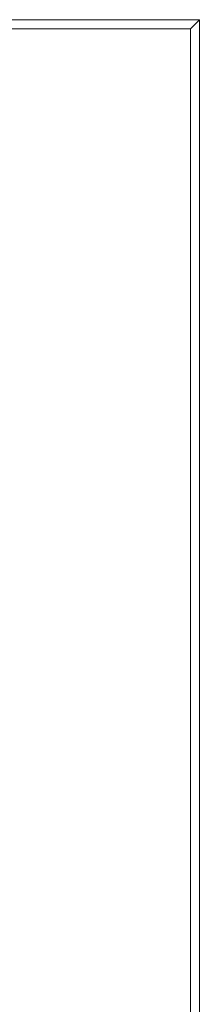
# Model space of a CAD drawing. Header units: millimetres. Extents: x 567 to 934, y -1 to 364.
# Tile 216 of 256: x 625.299 to 625.499, y 157.793 to 158.889. Entities that reach past the tile are written whole.
import ezdxf

# ---------------------------------------------------------------- set-up
doc = ezdxf.new("R2010")
doc.units = ezdxf.units.MM
doc.header["$MEASUREMENT"] = 0
doc.layers.add('ARQ FINA', color=8, linetype='Continuous')

msp = doc.modelspace()

# ---------------------------------------------------------------- linework, layer by layer
at = {"layer": 'ARQ FINA', "lineweight": 5}
for p, q in [((614.4094, 158.8891), (625.4994, 158.8891)), ((625.4994, 158.8891), (625.4894, 158.8791)), ((625.4994, 158.8891), (625.4994, 155.8355)), ((625.4894, 158.8791), (614.3894, 158.8791)), ((625.4894, 151.3555), (625.4894, 158.8791))]:
    msp.add_line(p, q, dxfattribs=at)

doc.saveas('drawing.dxf')
